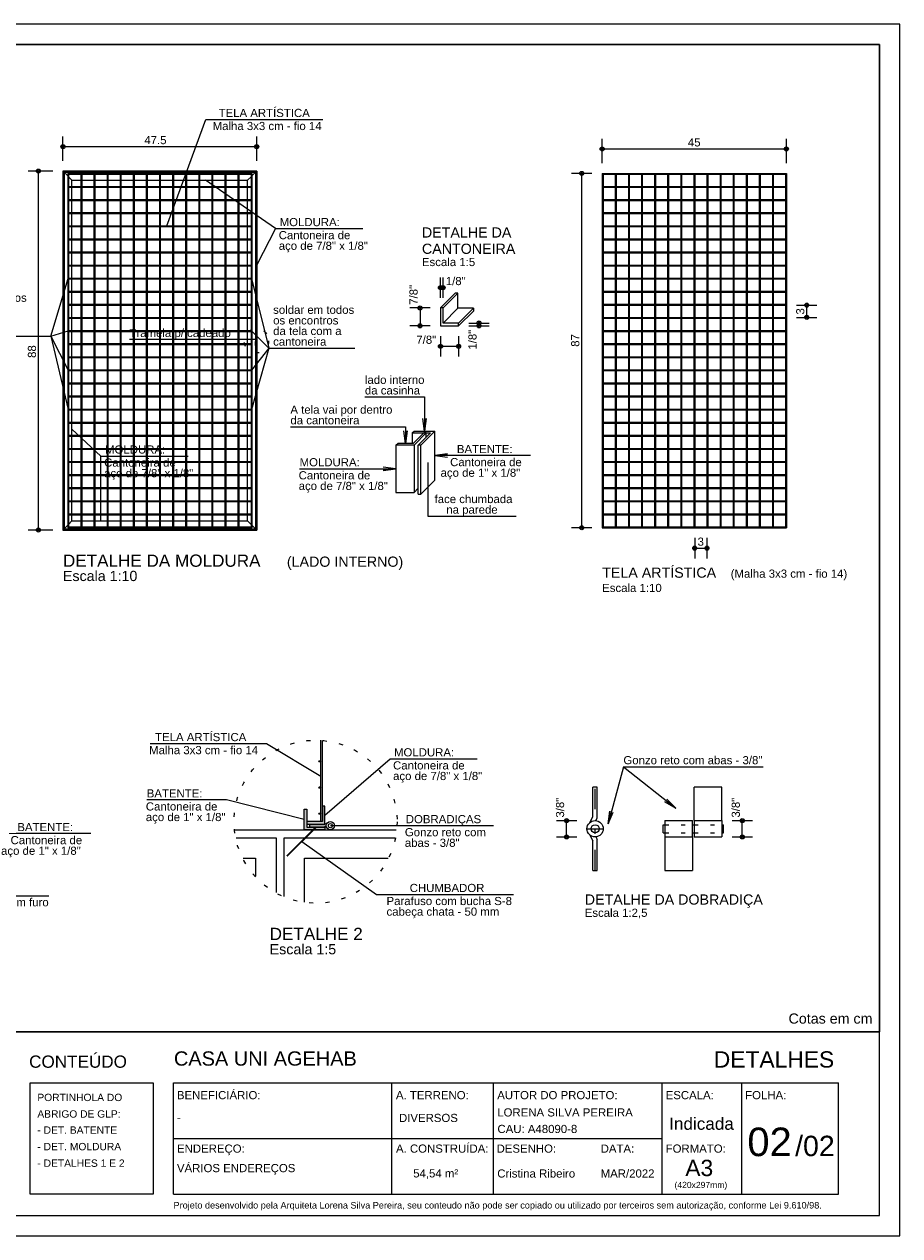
# Model space of a CAD drawing. Header units: millimetres. Extents: x 0 to 92, y 0 to 29.7.
# Tile 8 of 8: x 70.5 to 92, y 0 to 29.7. Entities that reach past the tile are written whole.
import ezdxf

# ---------------------------------------------------------------- set-up
doc = ezdxf.new("R2010")
doc.units = ezdxf.units.MM
for name, pattern in [('ESTILO_TQS_0001', [1, 0.7, -0.3]), ('ESTILO_TQS_0002', [0.4, 0.1, -0.3]), ('ESTILO_TQS_0003', [1.5, 0.5, -0.4, 0.1, -0.5]), ('ESTILO_TQS_0004', [2, 0.5, -0.4, 0.1, -0.4, 0.1, -0.5])]:
    doc.linetypes.add(name, pattern=pattern)
doc.layers.get('0').update_dxf_attribs({"lineweight": 9})
for name, color, linetype, lineweight in [('201', 1, 'ESTILO_TQS_0001', 20), ('204', 7, 'Continuous', 20), ('205', 160, 'ESTILO_TQS_0004', 70), ('210', 8, 'ESTILO_TQS_0002', 9), ('214', 8, 'ESTILO_TQS_0003', 9), ('221', 82, 'Continuous', 13), ('222', 160, 'Continuous', 60), ('229', 8, 'Continuous', 9), ('7', 9, 'Continuous', 5)]:
    doc.layers.add(name, color=color, linetype=linetype, lineweight=lineweight)
doc.styles.add('TQS_ARIAL', font='arial.ttf')

msp = doc.modelspace()

# ---------------------------------------------------------------- hatches: boundary and pattern name
at = {"layer": '7'}
h = msp.add_hatch(color=256, dxfattribs=at)
h.dxf.hatch_style = 1
h.paths.add_polyline_path([(77.9122, 10.534828), (77.8487, 10.534828), (77.8487, 10.153828), (77.4677, 10.153828), (77.4677, 10.090328), (77.9122, 10.090328)])
h.paths.add_polyline_path([(77.4677, 10.461828), (77.4042, 10.461828), (77.4042, 9.953828), (77.615137, 9.953828), (77.678637, 10.017328), (77.4677, 10.017328)])
h.paths.add_polyline_path([(77.9122, 10.017328), (77.701264, 10.017328), (77.637764, 9.953828), (77.9122, 9.953828)])

# ---------------------------------------------------------------- linework, layer by layer
at = {"linetype": 'Continuous'}
msp.add_line((75.697514, 9.953828), (79.656962, 9.953828), dxfattribs=at)
at = {"layer": '201', "linetype": 'Continuous'}
msp.add_line((51, 5), (91.5, 5), dxfattribs=at)
for points in [[(50, 0), (92, 0), (92, 29.7), (50, 29.7), (50, 0)], [(51, 29.2), (91.5, 29.2), (91.5, 5), (51, 5), (51, 29.2)], [(51, 0.5), (91.5, 0.5), (91.5, 29.2), (51, 29.2), (51, 0.5)]]:
    msp.add_lwpolyline(points, dxfattribs=at)
at = {"layer": '204', "linetype": 'Continuous'}
for p, q in [((70.683732, 3.7523), (73.7, 3.7523)), ((70.683732, 1.021476), (70.683732, 3.7523)), ((73.7, 3.7523), (73.7, 1.021476)), ((74.2, 3.7523), (90.5, 3.7523)), ((74.2, 1.021476), (74.2, 3.7523)), ((79.550147, 1.021476), (79.550147, 3.7523)), ((82.033243, 3.7523), (82.033243, 1.021476)), ((86.177056, 1.021476), (86.177056, 3.7523)), ((88.127218, 1.021476), (88.127218, 3.7523)), ((90.5, 1.021476), (90.5, 3.7523)), ((74.2, 2.386888), (86.177056, 2.386888)), ((73.7, 1.021476), (70.683732, 1.021476)), ((74.2, 1.021476), (90.5, 1.021476))]:
    msp.add_line(p, q, dxfattribs=at)
at = {"layer": '210', "linetype": 'ESTILO_TQS_0002'}
for p, q in [((76.207159, 22.021637), (76.238909, 22.021637)), ((76.207159, 21.921637), (76.238909, 21.921637)), ((86.240629, 10.077185), (86.920629, 10.077185)), ((86.240629, 9.877185), (86.920629, 9.877185)), ((86.960629, 10.077185), (87.640629, 10.077185)), ((86.960629, 9.877185), (87.640629, 9.877185))]:
    msp.add_line(p, q, dxfattribs=at)
for centre, radius in [((76.230117, 21.940248), 0.3), ((77.681744, 10.15), 2)]:
    msp.add_circle(centre, radius, dxfattribs=at)
at = {"layer": '214', "linetype": 'ESTILO_TQS_0003'}
for p, q in [((84.533153, 8.957185), (84.533153, 10.997185)), ((84.333153, 9.977185), (84.733153, 9.977185))]:
    msp.add_line(p, q, dxfattribs=at)
at = {"layer": '221', "linetype": 'Continuous'}
for p, q in [((74.034909, 24.76), (74.993095, 27.365317)), ((74.993095, 27.365317), (77.85822, 27.365317)), ((71.488909, 26.35), (71.488909, 26.95)), ((76.238909, 26.35), (76.238909, 26.95)), ((84.705796, 26.294), (84.705796, 26.894)), ((89.220796, 26.294), (89.220796, 26.894)), ((71.488909, 26.7), (76.238909, 26.7)), ((84.705796, 26.644), (89.220796, 26.644)), ((71.238909, 26.1), (70.638909, 26.1)), ((70.888909, 17.3), (70.888909, 26.1)), ((76.699171, 24.689942), (74.987409, 25.87775)), ((84.455796, 26.044), (83.955796, 26.044)), ((84.205796, 17.356), (84.205796, 26.044)), ((76.699171, 24.689942), (76.238909, 23.803654)), ((76.699171, 24.689942), (78.842282, 24.689942)), ((71.19333, 22.055975), (71.616909, 23.4655)), ((76.110909, 23.4655), (76.534488, 21.759999)), ((80.7427, 22.994389), (80.7427, 23.494389)), ((80.8062, 22.994389), (80.8062, 23.494389)), ((80.7427, 23.244389), (80.8062, 23.244389)), ((80.4927, 22.744389), (79.9927, 22.744389)), ((80.2427, 22.744389), (80.2427, 22.305889)), ((89.470796, 22.813), (89.970796, 22.813)), ((89.720796, 22.513), (89.720796, 22.813)), ((80.4927, 22.305889), (79.9927, 22.305889)), ((81.4372, 22.375389), (81.9372, 22.375389)), ((81.4372, 22.305889), (81.9372, 22.305889)), ((81.6872, 22.305889), (81.6872, 22.375389)), ((89.470796, 22.513), (89.970796, 22.513)), ((68.613896, 22.055975), (71.19333, 22.055975)), ((71.19333, 22.055975), (71.616909, 22.1815)), ((71.19333, 22.055975), (71.616909, 20.2555)), ((71.19333, 22.055975), (71.616909, 21.2185)), ((76.534488, 21.759999), (76.110909, 22.1815)), ((80.7427, 22.055889), (80.7427, 21.555889)), ((81.1872, 22.055889), (81.1872, 21.555889)), ((76.223034, 21.971637), (73.119681, 21.971637)), ((76.534488, 21.759999), (76.110909, 20.2555)), ((76.534488, 21.759999), (76.110909, 21.2185)), ((76.534488, 21.759999), (78.641577, 21.759999)), ((80.7427, 21.805889), (81.1872, 21.805889)), ((71.711159, 19.774), (72.419409, 19.114996)), ((72.419409, 17.52225), (72.419409, 19.114996)), ((72.419409, 19.114996), (74.56252, 19.114996)), ((80.43061, 18.952981), (80.43061, 17.640998)), ((80.43061, 17.640998), (82.597815, 17.640998)), ((71.238909, 17.3), (70.638909, 17.3)), ((84.455796, 17.356), (83.955796, 17.356)), ((86.973796, 17.106), (86.973796, 16.606)), ((87.273796, 17.106), (87.273796, 16.606)), ((86.973796, 16.856), (87.273796, 16.856)), ((73.624631, 12.065606), (76.476227, 12.065606)), ((76.476227, 12.065606), (77.8067, 11.264867)), ((77.9122, 10.312578), (79.507428, 11.691345)), ((79.507428, 11.691345), (81.64478, 11.691345)), ((85.226337, 11.498748), (88.648782, 11.498748)), ((75.496714, 10.68511), (73.54339, 10.68511)), ((77.4042, 10.207828), (75.496714, 10.68511)), ((83.583153, 10.177185), (84.083153, 10.177185)), ((83.833153, 9.777185), (83.833153, 10.177185)), ((87.890629, 10.177185), (88.390629, 10.177185)), ((88.140629, 9.777185), (88.140629, 10.177185)), ((78.044151, 10.053828), (82.043924, 10.053828)), ((77.347711, 9.663775), (79.170719, 8.366484)), ((83.583153, 9.777185), (84.083153, 9.777185)), ((87.890629, 9.777185), (88.390629, 9.777185)), ((68.946439, 8.335573), (71.139791, 8.335573)), ((79.170719, 8.366484), (82.531482, 8.366484))]:
    msp.add_line(p, q, dxfattribs=at)
for points in [[(78.890774, 20.563605), (80.349851, 20.563605), (80.349851, 19.726222), (80.390315, 20.03357), (80.349851, 19.726222), (80.309388, 20.03357)], [(77.064386, 19.832297), (79.88477, 19.832297), (79.88477, 19.424641), (79.925233, 19.731989), (79.88477, 19.424641), (79.844307, 19.731989)], [(82.945784, 19.126222), (80.603851, 19.126222), (80.911199, 19.166685), (80.603851, 19.126222), (80.911199, 19.085759)], [(77.289881, 18.80219), (79.649369, 18.80219), (79.342021, 18.761727), (79.649369, 18.80219), (79.342021, 18.842654)], [(85.226337, 11.498748), (84.853545, 10.09755), (84.893464, 10.404969), (84.853545, 10.09755), (84.971669, 10.384162)], [(85.226337, 11.498748), (86.507316, 10.479189), (86.241642, 10.63893), (86.507316, 10.479189), (86.292039, 10.702249)], [(72.172619, 9.85887), (69.830686, 9.85887), (70.138034, 9.899333), (69.830686, 9.85887), (70.138034, 9.818407)]]:
    msp.add_lwpolyline(points, dxfattribs=at)
for centre, radius in [((71.488909, 26.7), 0.0496), ((76.238909, 26.7), 0.0496), ((71.488909, 26.7), 0.0248), ((76.238909, 26.7), 0.0248), ((84.705796, 26.644), 0.0496), ((84.705796, 26.644), 0.0248), ((89.220796, 26.644), 0.0496), ((89.220796, 26.644), 0.0248), ((70.888909, 26.1), 0.0496), ((70.888909, 26.1), 0.0248), ((84.205796, 26.044), 0.0496), ((84.205796, 26.044), 0.0248), ((80.7427, 23.244389), 0.0496), ((80.7427, 23.244389), 0.0248), ((80.8062, 23.244389), 0.0496), ((80.8062, 23.244389), 0.0248), ((80.2427, 22.744389), 0.0496), ((80.2427, 22.744389), 0.0248), ((89.720796, 22.813), 0.0496), ((89.720796, 22.813), 0.0248), ((80.2427, 22.305889), 0.0496), ((80.2427, 22.305889), 0.0248), ((81.6872, 22.375389), 0.0496), ((81.6872, 22.305889), 0.0496), ((81.6872, 22.375389), 0.0248), ((81.6872, 22.305889), 0.0248), ((89.720796, 22.513), 0.0496), ((89.720796, 22.513), 0.0248), ((80.7427, 21.805889), 0.0496), ((80.7427, 21.805889), 0.0248), ((81.1872, 21.805889), 0.0496), ((81.1872, 21.805889), 0.0248), ((70.888909, 17.3), 0.0496), ((70.888909, 17.3), 0.0248), ((84.205796, 17.356), 0.0496), ((84.205796, 17.356), 0.0248), ((86.973796, 16.856), 0.0496), ((86.973796, 16.856), 0.0248), ((87.273796, 16.856), 0.0496), ((87.273796, 16.856), 0.0248), ((83.833153, 10.177185), 0.0496), ((83.833153, 10.177185), 0.0248), ((88.140629, 10.177185), 0.0496), ((88.140629, 10.177185), 0.0248), ((83.833153, 9.777185), 0.0496), ((83.833153, 9.777185), 0.0248), ((88.140629, 9.777185), 0.0496), ((88.140629, 9.777185), 0.0248)]:
    msp.add_circle(centre, radius, dxfattribs=at)
at = {"layer": '229', "linetype": 'Continuous'}
for p, q in [((76.238909, 26.1), (71.488909, 26.1)), ((71.488909, 26.1), (71.488909, 17.3)), ((71.488909, 26.1), (71.606409, 25.9825)), ((71.520659, 26.06825), (71.520659, 17.33175)), ((76.207159, 26.06825), (71.520659, 26.06825)), ((71.627409, 25.9615), (71.711159, 25.87775)), ((71.711159, 25.723), (71.711159, 25.87775)), ((71.711159, 25.87775), (71.927409, 25.87775)), ((71.948409, 25.87775), (72.248409, 25.87775)), ((72.269409, 25.87775), (72.569409, 25.87775)), ((72.590409, 25.87775), (72.890409, 25.87775)), ((72.911409, 25.87775), (73.211409, 25.87775)), ((73.232409, 25.87775), (73.532409, 25.87775)), ((73.553409, 25.87775), (73.853409, 25.87775)), ((73.874409, 25.87775), (74.174409, 25.87775)), ((74.195409, 25.87775), (74.495409, 25.87775)), ((74.516409, 25.87775), (74.816409, 25.87775)), ((74.837409, 25.87775), (75.137409, 25.87775)), ((75.158409, 25.87775), (75.458409, 25.87775)), ((75.479409, 25.87775), (75.779409, 25.87775)), ((75.800409, 25.87775), (76.016659, 25.87775)), ((76.016659, 25.87775), (76.100409, 25.9615)), ((76.016659, 25.723), (76.016659, 25.87775)), ((76.121409, 25.9825), (76.238909, 26.1)), ((76.207159, 26.06825), (76.207159, 17.33175)), ((76.238909, 26.1), (76.238909, 17.3)), ((84.705796, 26.044), (84.705796, 17.356)), ((84.705796, 26.044), (89.220796, 26.044)), ((84.705796, 26.023), (89.220796, 26.023)), ((84.726796, 26.044), (84.726796, 17.356)), ((85.026796, 26.044), (85.026796, 17.356)), ((85.047796, 26.044), (85.047796, 17.356)), ((85.347796, 26.044), (85.347796, 17.356)), ((85.368796, 26.044), (85.368796, 17.356)), ((85.668796, 26.044), (85.668796, 17.356)), ((85.689796, 26.044), (85.689796, 17.356)), ((85.989796, 26.044), (85.989796, 17.356)), ((86.010796, 26.044), (86.010796, 17.356)), ((86.310796, 26.044), (86.310796, 17.356)), ((86.331796, 26.044), (86.331796, 17.356)), ((86.631796, 26.044), (86.631796, 17.356)), ((86.652796, 26.044), (86.652796, 17.356)), ((86.952796, 26.044), (86.952796, 17.356)), ((86.973796, 26.044), (86.973796, 17.356)), ((87.273796, 26.044), (87.273796, 17.356)), ((87.294796, 26.044), (87.294796, 17.356)), ((87.594796, 26.044), (87.594796, 17.356)), ((87.615796, 26.044), (87.615796, 17.356)), ((87.915796, 26.044), (87.915796, 17.356)), ((87.936796, 26.044), (87.936796, 17.356)), ((88.236796, 26.044), (88.236796, 17.356)), ((88.257796, 26.044), (88.257796, 17.356)), ((88.557796, 26.044), (88.557796, 17.356)), ((88.578796, 26.044), (88.578796, 17.356)), ((88.878796, 26.044), (88.878796, 17.356)), ((88.899796, 26.044), (88.899796, 17.356)), ((89.199796, 26.044), (89.199796, 17.356)), ((89.220796, 26.044), (89.220796, 17.356)), ((71.711159, 25.402), (71.711159, 25.702)), ((76.016659, 25.402), (76.016659, 25.702)), ((84.705796, 25.723), (89.220796, 25.723)), ((84.705796, 25.702), (89.220796, 25.702)), ((71.711159, 25.081), (71.711159, 25.381)), ((76.016659, 25.081), (76.016659, 25.381)), ((84.705796, 25.402), (89.220796, 25.402)), ((84.705796, 25.381), (89.220796, 25.381)), ((71.711159, 24.76), (71.711159, 25.06)), ((76.016659, 24.76), (76.016659, 25.06)), ((84.705796, 25.081), (89.220796, 25.081)), ((84.705796, 25.06), (89.220796, 25.06)), ((71.711159, 24.439), (71.711159, 24.739)), ((76.016659, 24.439), (76.016659, 24.739)), ((84.705796, 24.76), (89.220796, 24.76)), ((84.705796, 24.739), (89.220796, 24.739)), ((71.711159, 24.118), (71.711159, 24.418)), ((76.016659, 24.118), (76.016659, 24.418)), ((84.705796, 24.439), (89.220796, 24.439)), ((84.705796, 24.418), (89.220796, 24.418)), ((71.711159, 23.797), (71.711159, 24.097)), ((76.016659, 23.797), (76.016659, 24.097)), ((84.705796, 24.118), (89.220796, 24.118)), ((84.705796, 24.097), (89.220796, 24.097)), ((71.711159, 23.476), (71.711159, 23.776)), ((76.016659, 23.476), (76.016659, 23.776)), ((84.705796, 23.797), (89.220796, 23.797)), ((84.705796, 23.776), (89.220796, 23.776)), ((84.705796, 23.476), (89.220796, 23.476)), ((71.711159, 23.155), (71.711159, 23.455)), ((76.016659, 23.155), (76.016659, 23.455)), ((84.705796, 23.455), (89.220796, 23.455)), ((71.711159, 22.834), (71.711159, 23.134)), ((76.016659, 22.834), (76.016659, 23.134)), ((80.7427, 22.744389), (81.104061, 23.10575)), ((80.8062, 22.744389), (81.167561, 23.10575)), ((81.167561, 23.10575), (81.104061, 23.10575)), ((81.167561, 22.73675), (81.167561, 23.10575)), ((84.705796, 23.155), (89.220796, 23.155)), ((84.705796, 23.134), (89.220796, 23.134)), ((71.711159, 22.513), (71.711159, 22.813)), ((76.016659, 22.513), (76.016659, 22.813)), ((80.7427, 22.744389), (80.7427, 22.305889)), ((80.8062, 22.744389), (80.7427, 22.744389)), ((80.8062, 22.375389), (80.8062, 22.744389)), ((80.8062, 22.375389), (81.167561, 22.73675)), ((81.548561, 22.73675), (81.167561, 22.73675)), ((81.1872, 22.375389), (81.548561, 22.73675)), ((81.1872, 22.305889), (81.548561, 22.66725)), ((81.548561, 22.73675), (81.548561, 22.66725)), ((84.705796, 22.834), (89.220796, 22.834)), ((84.705796, 22.813), (89.220796, 22.813)), ((71.711159, 22.192), (71.711159, 22.492)), ((76.016659, 22.192), (76.016659, 22.492)), ((80.7427, 22.305889), (81.1872, 22.305889)), ((81.1872, 22.375389), (80.8062, 22.375389)), ((81.1872, 22.305889), (81.1872, 22.375389)), ((84.705796, 22.513), (89.220796, 22.513)), ((84.705796, 22.492), (89.220796, 22.492)), ((71.711159, 21.871), (71.711159, 22.171)), ((76.016659, 21.871), (76.016659, 22.171)), ((84.705796, 22.192), (89.220796, 22.192)), ((84.705796, 22.171), (89.220796, 22.171)), ((71.711159, 21.55), (71.711159, 21.85)), ((76.016659, 21.55), (76.016659, 21.85)), ((84.705796, 21.871), (89.220796, 21.871)), ((84.705796, 21.85), (89.220796, 21.85)), ((71.711159, 21.229), (71.711159, 21.529)), ((76.016659, 21.229), (76.016659, 21.529)), ((84.705796, 21.55), (89.220796, 21.55)), ((84.705796, 21.529), (89.220796, 21.529)), ((71.711159, 20.908), (71.711159, 21.208)), ((76.016659, 20.908), (76.016659, 21.208)), ((84.705796, 21.229), (89.220796, 21.229)), ((84.705796, 21.208), (89.220796, 21.208)), ((71.711159, 20.587), (71.711159, 20.887)), ((76.016659, 20.587), (76.016659, 20.887)), ((84.705796, 20.908), (89.220796, 20.908)), ((84.705796, 20.887), (89.220796, 20.887)), ((71.711159, 20.266), (71.711159, 20.566)), ((76.016659, 20.266), (76.016659, 20.566)), ((84.705796, 20.587), (89.220796, 20.587)), ((84.705796, 20.566), (89.220796, 20.566)), ((71.711159, 19.945), (71.711159, 20.245)), ((76.016659, 19.945), (76.016659, 20.245)), ((84.705796, 20.266), (89.220796, 20.266)), ((84.705796, 20.245), (89.220796, 20.245)), ((71.711159, 19.624), (71.711159, 19.924)), ((76.016659, 19.624), (76.016659, 19.924)), ((84.705796, 19.945), (89.220796, 19.945)), ((84.705796, 19.924), (89.220796, 19.924)), ((71.711159, 19.303), (71.711159, 19.603)), ((76.016659, 19.303), (76.016659, 19.603)), ((80.05095, 19.681321), (80.095851, 19.726222)), ((80.05095, 19.681321), (80.49545, 19.681321)), ((80.05095, 19.681321), (80.05095, 19.424641)), ((80.07527, 19.424641), (80.33195, 19.681321)), ((80.093869, 19.37974), (80.39545, 19.681321)), ((80.095851, 19.726222), (80.603851, 19.726222)), ((80.193869, 19.37974), (80.49545, 19.681321)), ((80.257369, 19.37974), (80.603851, 19.726222)), ((80.39545, 19.681321), (80.33195, 19.681321)), ((80.39545, 19.581321), (80.39545, 19.681321)), ((80.603851, 18.526222), (80.603851, 19.726222)), ((84.705796, 19.624), (89.220796, 19.624)), ((84.705796, 19.603), (89.220796, 19.603)), ((79.649369, 19.37974), (79.69427, 19.424641)), ((80.093869, 19.37974), (79.649369, 19.37974)), ((79.649369, 19.37974), (79.649369, 18.224641)), ((80.07527, 19.424641), (79.69427, 19.424641)), ((80.093869, 19.37974), (80.093869, 18.224641)), ((80.257369, 19.37974), (80.193869, 19.37974)), ((80.193869, 18.17974), (80.193869, 19.37974)), ((80.257369, 18.17974), (80.257369, 19.37974)), ((71.711159, 18.982), (71.711159, 19.282)), ((76.016659, 18.982), (76.016659, 19.282)), ((84.705796, 19.303), (89.220796, 19.303)), ((84.705796, 19.282), (89.220796, 19.282)), ((71.711159, 18.661), (71.711159, 18.961)), ((76.016659, 18.661), (76.016659, 18.961)), ((84.705796, 18.982), (89.220796, 18.982)), ((84.705796, 18.961), (89.220796, 18.961)), ((71.711159, 18.34), (71.711159, 18.64)), ((76.016659, 18.34), (76.016659, 18.64)), ((80.257369, 18.17974), (80.603851, 18.526222)), ((84.705796, 18.661), (89.220796, 18.661)), ((84.705796, 18.64), (89.220796, 18.64)), ((71.711159, 18.019), (71.711159, 18.319)), ((76.016659, 18.019), (76.016659, 18.319)), ((79.649369, 18.224641), (80.093869, 18.224641)), ((80.093869, 18.224641), (80.193869, 18.324641)), ((80.193869, 18.17974), (80.257369, 18.17974)), ((84.705796, 18.34), (89.220796, 18.34)), ((84.705796, 18.319), (89.220796, 18.319)), ((71.711159, 17.698), (71.711159, 17.998)), ((76.016659, 17.698), (76.016659, 17.998)), ((84.705796, 18.019), (89.220796, 18.019)), ((84.705796, 17.998), (89.220796, 17.998)), ((71.711159, 17.52225), (71.711159, 17.677)), ((76.016659, 17.52225), (76.016659, 17.677)), ((84.705796, 17.698), (89.220796, 17.698)), ((84.705796, 17.677), (89.220796, 17.677)), ((71.488909, 17.3), (71.606409, 17.4175)), ((71.488909, 17.3), (76.238909, 17.3)), ((71.520659, 17.33175), (76.207159, 17.33175)), ((71.627409, 17.4385), (71.711159, 17.52225)), ((71.711159, 17.52225), (71.927409, 17.52225)), ((71.948409, 17.52225), (72.248409, 17.52225)), ((72.269409, 17.52225), (72.569409, 17.52225)), ((72.590409, 17.52225), (72.890409, 17.52225)), ((72.911409, 17.52225), (73.211409, 17.52225)), ((73.232409, 17.52225), (73.532409, 17.52225)), ((73.553409, 17.52225), (73.853409, 17.52225)), ((73.874409, 17.52225), (74.174409, 17.52225)), ((74.195409, 17.52225), (74.495409, 17.52225)), ((74.516409, 17.52225), (74.816409, 17.52225)), ((74.837409, 17.52225), (75.137409, 17.52225)), ((75.158409, 17.52225), (75.458409, 17.52225)), ((75.479409, 17.52225), (75.779409, 17.52225)), ((75.800409, 17.52225), (76.016659, 17.52225)), ((76.016659, 17.52225), (76.100409, 17.4385)), ((76.121409, 17.4175), (76.238909, 17.3)), ((84.705796, 17.377), (89.220796, 17.377)), ((84.705796, 17.356), (89.220796, 17.356)), ((84.587153, 10.997185), (84.479153, 10.997185)), ((84.479153, 10.270024), (84.479153, 10.997185)), ((84.587153, 10.241086), (84.587153, 10.997185)), ((86.960629, 10.177185), (86.960629, 10.997185)), ((87.640629, 10.997185), (86.960629, 10.997185)), ((87.640629, 10.177185), (87.640629, 10.997185)), ((77.97344, 10.124539), (77.897731, 10.080828)), ((84.391732, 10.118606), (84.479153, 10.270024)), ((84.549857, 10.176486), (84.587153, 10.241086)), ((86.240629, 10.177185), (86.240629, 9.777185)), ((86.240629, 10.177185), (86.920629, 10.177185)), ((86.920629, 9.777185), (86.920629, 10.177185)), ((86.960629, 10.177185), (86.960629, 9.777185)), ((86.960629, 10.177185), (87.640629, 10.177185)), ((87.640629, 10.177185), (87.640629, 9.777185)), ((76.982843, 9.310222), (77.68995, 10.017328)), ((76.982843, 9.321535), (77.678637, 10.017328)), ((76.994157, 9.310222), (77.701264, 10.017328)), ((77.534151, 10.080828), (77.534151, 10.026828)), ((77.534151, 10.080828), (77.897731, 10.080828)), ((77.534151, 10.026828), (77.9122, 10.026828)), ((77.678637, 10.017328), (77.678637, 10.025328)), ((77.678637, 10.025328), (77.701264, 10.025328)), ((77.701264, 10.017328), (77.701264, 10.025328)), ((77.9445, 10.045477), (77.9122, 10.026828)), ((84.391732, 9.835763), (84.479153, 9.684345)), ((86.200629, 10.077185), (86.240629, 10.077185)), ((86.200629, 9.877185), (86.200629, 10.077185)), ((86.200629, 9.877185), (86.240629, 9.877185)), ((86.920629, 10.077185), (86.960629, 10.077185)), ((86.920629, 9.877185), (86.960629, 9.877185)), ((87.640629, 10.077185), (87.680629, 10.077185)), ((87.640629, 9.877185), (87.680629, 9.877185)), ((87.680629, 9.877185), (87.680629, 10.077185)), ((84.479153, 8.957185), (84.479153, 9.684345)), ((84.549857, 9.777883), (84.587153, 9.713284)), ((84.587153, 8.957185), (84.587153, 9.713284)), ((86.240629, 9.777185), (86.240629, 8.957185)), ((86.240629, 9.777185), (86.920629, 9.777185)), ((86.920629, 9.777185), (86.920629, 8.957185)), ((86.960629, 9.777185), (87.640629, 9.777185)), ((76.982843, 9.310222), (76.982843, 9.321535)), ((76.982843, 9.310222), (76.994157, 9.310222)), ((84.479153, 8.957185), (84.587153, 8.957185)), ((86.240629, 8.957185), (86.920629, 8.957185))]:
    msp.add_line(p, q, dxfattribs=at)
at = {"layer": '229', "linetype": 'ESTILO_TQS_0002'}
msp.add_lwpolyline([(76.238909, 22.121637), (76.238909, 21.821637), (76.207159, 21.821637), (76.207159, 22.121637), (76.238909, 22.121637)], dxfattribs=at)
at = {"layer": '229', "linetype": 'Continuous'}
for points in [[(77.9122, 9.953828), (77.4042, 9.953828), (77.4042, 10.461828), (77.4677, 10.461828), (77.4677, 10.017328), (77.9122, 10.017328), (77.9122, 9.953828)], [(77.4677, 10.090328), (77.9122, 10.090328), (77.9122, 10.534828), (77.8487, 10.534828), (77.8487, 10.153828), (77.4677, 10.153828), (77.4677, 10.090328)]]:
    msp.add_lwpolyline(points, dxfattribs=at)
for centre, radius in [((78.044151, 10.053828), 0.1), ((78.044151, 10.053828), 0.05), ((84.533153, 9.977185), 0.2), ((84.533153, 9.977185), 0.1)]:
    msp.add_circle(centre, radius, dxfattribs=at)
at = {"layer": '7', "linetype": 'Continuous'}
for p, q in [((71.606409, 26.044), (71.606409, 17.356)), ((71.606409, 26.044), (76.121409, 26.044)), ((71.606409, 26.023), (76.121409, 26.023)), ((71.627409, 26.044), (71.627409, 17.356)), ((71.927409, 26.044), (71.927409, 17.356)), ((71.948409, 26.044), (71.948409, 17.356)), ((72.248409, 26.044), (72.248409, 17.356)), ((72.269409, 26.044), (72.269409, 17.356)), ((72.569409, 26.044), (72.569409, 17.356)), ((72.590409, 26.044), (72.590409, 17.356)), ((72.890409, 26.044), (72.890409, 17.356)), ((72.911409, 26.044), (72.911409, 17.356)), ((73.211409, 26.044), (73.211409, 17.356)), ((73.232409, 26.044), (73.232409, 17.356)), ((73.532409, 26.044), (73.532409, 17.356)), ((73.553409, 26.044), (73.553409, 17.356)), ((73.853409, 26.044), (73.853409, 17.356)), ((73.874409, 26.044), (73.874409, 17.356)), ((74.174409, 26.044), (74.174409, 17.356)), ((74.195409, 26.044), (74.195409, 17.356)), ((74.495409, 26.044), (74.495409, 17.356)), ((74.516409, 26.044), (74.516409, 17.356)), ((74.816409, 26.044), (74.816409, 17.356)), ((74.837409, 26.044), (74.837409, 17.356)), ((75.137409, 26.044), (75.137409, 17.356)), ((75.158409, 26.044), (75.158409, 17.356)), ((75.458409, 26.044), (75.458409, 17.356)), ((75.479409, 26.044), (75.479409, 17.356)), ((75.779409, 26.044), (75.779409, 17.356)), ((75.800409, 26.044), (75.800409, 17.356)), ((76.100409, 26.044), (76.100409, 17.356)), ((76.121409, 26.044), (76.121409, 17.356)), ((71.606409, 25.723), (76.121409, 25.723)), ((71.606409, 25.702), (76.121409, 25.702)), ((71.606409, 25.402), (76.121409, 25.402)), ((71.606409, 25.381), (76.121409, 25.381)), ((71.606409, 25.081), (76.121409, 25.081)), ((71.606409, 25.06), (76.121409, 25.06)), ((71.606409, 24.76), (76.121409, 24.76)), ((71.606409, 24.739), (76.121409, 24.739)), ((71.606409, 24.439), (76.121409, 24.439)), ((71.606409, 24.418), (76.121409, 24.418)), ((71.606409, 24.118), (76.121409, 24.118)), ((71.606409, 24.097), (76.121409, 24.097)), ((71.606409, 23.797), (76.121409, 23.797)), ((71.606409, 23.776), (76.121409, 23.776)), ((71.606409, 23.476), (76.121409, 23.476)), ((71.606409, 23.455), (76.121409, 23.455)), ((71.606409, 23.155), (76.121409, 23.155)), ((71.606409, 23.134), (76.121409, 23.134)), ((71.606409, 22.834), (76.121409, 22.834)), ((71.606409, 22.813), (76.121409, 22.813)), ((71.606409, 22.513), (76.121409, 22.513)), ((71.606409, 22.492), (76.121409, 22.492)), ((71.606409, 22.192), (76.121409, 22.192)), ((71.606409, 22.171), (76.121409, 22.171)), ((71.606409, 21.871), (76.121409, 21.871)), ((71.606409, 21.85), (76.121409, 21.85)), ((71.606409, 21.55), (76.121409, 21.55)), ((71.606409, 21.529), (76.121409, 21.529)), ((71.606409, 21.229), (76.121409, 21.229)), ((71.606409, 21.208), (76.121409, 21.208)), ((71.606409, 20.908), (76.121409, 20.908)), ((71.606409, 20.887), (76.121409, 20.887)), ((71.606409, 20.587), (76.121409, 20.587)), ((71.606409, 20.566), (76.121409, 20.566)), ((71.606409, 20.266), (76.121409, 20.266)), ((71.606409, 20.245), (76.121409, 20.245)), ((71.606409, 19.945), (76.121409, 19.945)), ((71.606409, 19.924), (76.121409, 19.924)), ((71.606409, 19.624), (76.121409, 19.624)), ((71.606409, 19.603), (76.121409, 19.603)), ((71.606409, 19.303), (76.121409, 19.303)), ((71.606409, 19.282), (76.121409, 19.282)), ((71.606409, 18.982), (76.121409, 18.982)), ((71.606409, 18.961), (76.121409, 18.961)), ((71.606409, 18.661), (76.121409, 18.661)), ((71.606409, 18.64), (76.121409, 18.64)), ((71.606409, 18.34), (76.121409, 18.34)), ((71.606409, 18.319), (76.121409, 18.319)), ((71.606409, 18.019), (76.121409, 18.019)), ((71.606409, 17.998), (76.121409, 17.998)), ((71.606409, 17.698), (76.121409, 17.698)), ((71.606409, 17.677), (76.121409, 17.677)), ((71.606409, 17.377), (76.121409, 17.377)), ((71.606409, 17.356), (76.121409, 17.356)), ((77.8067, 10.153828), (77.8067, 12.146014)), ((77.8487, 10.153828), (77.8487, 12.138161)), ((76.9122, 9.753828), (79.631696, 9.753828)), ((76.9122, 8.313698), (76.9122, 9.753828))]:
    msp.add_line(p, q, dxfattribs=at)
for points in [[(75.734874, 9.753828), (76.7122, 9.753828), (76.7122, 8.415221)], [(75.910109, 9.253828), (76.2122, 9.253828), (76.2122, 8.816303)], [(77.4122, 8.178806), (77.4122, 9.253828), (79.461017, 9.253828)]]:
    msp.add_lwpolyline(points, dxfattribs=at)
for centre in [(77.7857, 11.630328), (77.7857, 10.988328), (77.7857, 10.346328)]:
    msp.add_circle(centre, 0.021, dxfattribs=at)

# ---------------------------------------------------------------- texts
at = {"linetype": 'Continuous', "style": 'TQS_ARIAL'}
for s, height, p in [('Escala 1:5', 0.2, (80.288246, 23.770741)), ('(LADO INTERNO)', 0.25, (76.978029, 16.4)), ('Escala 1:10', 0.25, (71.488909, 16.05)), ('Escala 1:10', 0.2, (84.705796, 15.781525)), ('Escala 1:2,5', 0.2, (84.278306, 7.817943)), ('Escala 1:5', 0.25, (76.555686, 6.9)), ('Cotas em cm', 0.25, (89.274158, 5.2))]:
    msp.add_text(s, height=height, dxfattribs=at).set_placement(p)
at = {"layer": '204', "linetype": 'Continuous', "style": 'TQS_ARIAL'}
for s, height, p in [('CONTEÚDO', 0.3, (70.66001, 4.118712)), ('BENEFICIÁRIO:', 0.2, (74.283442, 3.348022)), ('PORTINHOLA DO', 0.18, (70.862381, 3.301727)), ('A. TERRENO:', 0.2, (79.6512, 3.348022)), ('AUTOR DO PROJETO:', 0.2, (82.134296, 3.348022)), ('ESCALA:', 0.2, (86.262011, 3.348022)), ('FOLHA:', 0.2, (88.21032, 3.348022)), ('ABRIGO DE GLP:', 0.18, (70.862381, 2.895961)), ('DIVERSOS', 0.2, (79.725763, 2.788871)), ('LORENA SILVA PEREIRA', 0.2, (82.134296, 2.924419)), ('- DET. BATENTE', 0.18, (70.862381, 2.501727)), ('-', 0.2, (74.283442, 2.793702)), ('CAU: A48090-8', 0.2, (82.139127, 2.518653)), ('Indicada', 0.3, (86.348669, 2.597714)), ('02', 0.7, (88.264531, 1.952267)), ('/02', 0.5, (89.434816, 1.952267)), ('- DET. MOLDURA', 0.18, (70.862381, 2.095961)), ('ENDEREÇO:', 0.2, (74.284955, 2.036854)), ('A. CONSTRUÍDA:', 0.2, (79.652713, 2.036854)), ('DESENHO:', 0.2, (82.118198, 2.036854)), ('DATA:', 0.2, (84.669001, 2.036854)), ('FORMATO:', 0.2, (86.262011, 2.036854)), ('- DETALHES 1 E 2', 0.18, (70.862381, 1.690195)), ('VÁRIOS ENDEREÇOS', 0.2, (74.283442, 1.559007)), ('A3', 0.4, (86.743658, 1.462547)), ('54,54 m²', 0.2, (80.073874, 1.429926)), ('Cristina Ribeiro', 0.2, (82.134296, 1.427043)), ('MAR/2022', 0.2, (84.669001, 1.427043)), ('(420x297mm)', 0.15, (86.478886, 1.17119)), ('Projeto desenvolvido pela Arquiteta Lorena Silva Pereira, seu conteudo não pode ser copiado ou utilizado por terceiros sem autorização, conforme Lei 9.610/98.', 0.16, (74.2, 0.66802))]:
    msp.add_text(s, height=height, dxfattribs=at).set_placement(p)
at = {"layer": '205', "linetype": 'Continuous', "style": 'TQS_ARIAL'}
for s, height, p in [('CASA UNI AGEHAB', 0.35, (74.209831, 4.170563)), ('DETALHES', 0.4, (87.442617, 4.122297))]:
    msp.add_text(s, height=height, dxfattribs=at).set_placement(p)
at = {"layer": '221', "linetype": 'Continuous', "style": 'TQS_ARIAL'}
for s, height, p in [('TELA ARTÍSTICA', 0.2, (75.305037, 27.425317)), ('Malha 3x3 cm - fio 14', 0.2, (75.158561, 27.105317)), ('47.5', 0.2, (73.483909, 26.76)), ('45', 0.2, (86.806069, 26.704)), ('MOLDURA:', 0.2, (76.800934, 24.749942)), ('DETALHE DA', 0.25, (80.288246, 24.469942)), ('Cantoneira de', 0.2, (76.778065, 24.429942)), ('aço de 7/8" x 1/8"', 0.2, (76.778065, 24.169942)), ('CANTONEIRA', 0.25, (80.288246, 24.070741)), ('1/8"', 0.2, (80.872747, 23.304389)), ('soldar em todos', 0.2, (68.613896, 22.895975)), ('soldar em todos', 0.2, (76.641587, 22.599999)), ('os encontros', 0.2, (76.641587, 22.339999)), ('da tela com a', 0.2, (76.641587, 22.079999)), ('Tramela p/ cadeado', 0.2, (73.119681, 22.031637)), ('cantoneira', 0.2, (76.641587, 21.819999)), ('7/8"', 0.2, (80.150583, 21.865889)), ('lado interno', 0.2, (78.890774, 20.883605)), ('da casinha', 0.2, (78.890774, 20.623605)), ('A tela vai por dentro', 0.2, (77.064386, 20.152297)), ('da cantoneira', 0.2, (77.064386, 19.892297)), ('MOLDURA:', 0.2, (72.521171, 19.174996)), ('BATENTE:', 0.2, (81.144973, 19.186222)), ('Cantoneira de', 0.2, (72.498302, 18.854996)), ('MOLDURA:', 0.2, (77.289881, 18.86219)), ('Cantoneira de', 0.2, (80.978663, 18.866222)), ('aço de 7/8" x 1/8"', 0.2, (72.498302, 18.594996)), ('Cantoneira de', 0.2, (77.267012, 18.54219)), ('aço de 1" x 1/8"', 0.2, (80.745238, 18.606222)), ('aço de 7/8" x 1/8"', 0.2, (77.267012, 18.28219)), ('face chumbada', 0.2, (80.597269, 17.960998)), ('na parede', 0.2, (80.885805, 17.700998)), ('3', 0.2, (87.043796, 16.916)), ('TELA ARTÍSTICA', 0.25, (84.705796, 16.131525)), ('(Malha 3x3 cm - fio 14)', 0.2, (87.856316, 16.131525)), ('TELA ARTÍSTICA', 0.2, (73.748238, 12.125606)), ('Malha 3x3 cm - fio 14', 0.2, (73.601762, 11.805606)), ('MOLDURA:', 0.2, (79.603431, 11.751345)), ('Cantoneira de', 0.2, (79.580562, 11.431345)), ('Gonzo reto com abas - 3/8"', 0.2, (85.226337, 11.558748)), ('aço de 7/8" x 1/8"', 0.2, (79.580562, 11.171345)), ('BATENTE:', 0.2, (73.54339, 10.74511)), ('Cantoneira de', 0.2, (73.520521, 10.42511)), ('BATENTE:', 0.2, (70.371807, 9.91887)), ('aço de 1" x 1/8"', 0.2, (73.520521, 10.16511)), ('DOBRADIÇAS', 0.2, (79.892296, 10.113828)), ('Cantoneira de', 0.2, (70.205497, 9.59887)), ('Gonzo reto com', 0.2, (79.869428, 9.793828)), ('aço de 1" x 1/8"', 0.2, (69.972072, 9.33887)), ('abas - 3/8"', 0.2, (79.869428, 9.533828)), ('CHUMBADOR', 0.2, (79.988216, 8.426484)), ('Parafuso com bucha S-8', 0.2, (79.420447, 8.106484)), ('DETALHE DA DOBRADIÇA', 0.25, (84.278306, 8.117943)), ('3x3 cm com furo', 0.2, (69.075573, 8.075573)), ('cabeça chata - 50 mm', 0.2, (79.420447, 7.846484))]:
    msp.add_text(s, height=height, dxfattribs=at).set_placement(p)
for s, p in [('7/8"', (80.1827, 22.822202)), ('3', (89.660796, 22.583)), ('1/8"', (81.6272, 21.722613)), ('87', (84.145796, 21.792677)), ('88', (70.828909, 21.52)), ('3/8"', (83.773153, 10.250966)), ('3/8"', (88.080629, 10.250966))]:
    msp.add_text(s, height=0.2, rotation=90, dxfattribs=at).set_placement(p)
at = {"layer": '222', "linetype": 'Continuous', "style": 'TQS_ARIAL'}
for s, p in [('DETALHE DA MOLDURA', (71.488909, 16.4)), ('DETALHE 2', (76.555686, 7.25))]:
    msp.add_text(s, height=0.3, dxfattribs=at).set_placement(p)

doc.saveas('drawing.dxf')
